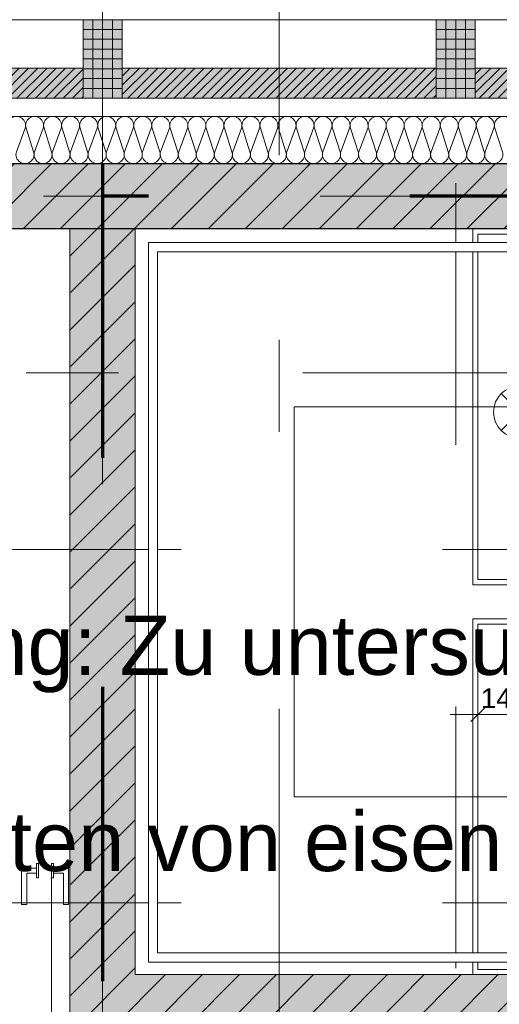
# Model space of a CAD drawing. Header units: metres. Extents: x -45 to 152, y -127 to 99.
# Tile 254 of 256: x -23.27 to -21.43, y -3.09 to 0.68. Entities that reach past the tile are written whole.
import ezdxf

# ---------------------------------------------------------------- set-up
doc = ezdxf.new("R2010")
doc.units = ezdxf.units.M
doc.header["$PDMODE"] = 1
doc.header["$PDSIZE"] = -2
for name, pattern in [('Achsen 01', [5.291531, 3.175, -1.058062, 0.352704, -0.705764]), ('gestrichelt - 01', [2, 1, -1]), ('Raster 01', [2, 1, -1])]:
    doc.linetypes.add(name, pattern=pattern)
doc.layers.get('0').update_dxf_attribs({"lineweight": 25})
for name, color, linetype, lineweight, true_color in [('013_Beton und Stahlbetonarbeiten-000 Sichtbeton-331 tragende Au', 5, 'Continuous', 5, 0x0000ff), ('013_Beton und Stahlbetonarbeiten-000 Sichtbeton-341 tragende In', 5, 'Continuous', 5, 0x0000ff), ('013_Beton und Stahlbetonarbeiten-350 Stahlbeton Treppe Ansicht', 7, 'Continuous', 9, 0xa6a6a6), ('014_Fassadenarbeiten-000 Aufsicht Betonfertigteile', 7, 'Continuous', 9, 0xc0c0c0), ('014_Fassadenarbeiten-330 mineralische Dämmung', 7, 'Continuous', 9, 0x666666), ('AV1-Achsen', 1, 'Achsen 01', 18, 0xff0000), ('AV1-Raster', 7, 'Raster 01', 9, 0xa6a6a6)]:
    doc.layers.add(name, color=color, linetype=linetype, lineweight=lineweight, true_color=true_color)
for name, color, linetype, lineweight in [('013_Beton und Stahlbetonarbeiten-330 Außenwände', 7, 'Continuous', 25), ('013_Beton und Stahlbetonarbeiten-340 Innenwände', 7, 'Continuous', 18), ('014_Fassadenarbeiten-330 Betonfertigteile vertikal', 7, 'Continuous', 9), ('014_Fassadenarbeiten-330 Filtermauerwerk 11.5cm', 7, 'Continuous', 9), ('014_Fassadenarbeiten-330 Mauerwerk 11.5cm', 7, 'Continuous', 9), ('027_Tischlerarbeiten-340 Innentüren', 7, 'Continuous', 9), ('031_Metallbauarbeiten-340 Treppen Geländer', 7, 'Continuous', 9), ('_1.35m (3D)', 7, 'Continuous', 9), ('_GRU (2D)', 7, 'Continuous', 9), ('_Legende (2D)', 7, 'Continuous', 9), ('_OG 2 (2D)', 7, 'Continuous', 9), ('_OG 2 - DS (2D)', 7, 'Continuous', 9), ('AV1-Brandschutzkonzept-Brandschutzkonzept', 7, 'Continuous', 5), ('AV1-Schnitt Achsen', 7, 'Achsen 01', 18), ('Bemaßung-Bemaßung', 7, 'Continuous', 9), ('Keine', 7, 'Continuous', 9)]:
    doc.layers.add(name, color=color, linetype=linetype, lineweight=lineweight)
doc.layers.get('0').freeze()
doc.styles.add('Arial', font='arial.ttf')
doc.styles.add('Arial Narrow', font='ARIALN.TTF')
doc.dimstyles.new('COE 50', dxfattribs={"dimtxt": 126.090495, "dimasz": 0.001414, "dimexe": 0.001, "dimexo": 0.01, "dimgap": 0.001, "dimtad": 1, "dimdec": 3, "dimtxsty": 'Arial', "dimblk": 'VW_SLASH-4', "dimblk1": 'VW_SLASH-4', "dimblk2": 'VW_SLASH-4', "dimcen": 0, "dimadec": 3, "dimazin": 0, "dimtfac": 0.8, "dimtdec": 3, "dimtix": 1, "dimtmove": 0, "dimatfit": 0, "dimldrblk": 'VW_SLASH-3', "dimfxl": 0.002, "dimfxlon": 1, "dimfrac": 2, "dimtolj": 1, "dimarcsym": 0})
doc.dimstyles.new('Treppenhaus 50', dxfattribs={"dimtxt": 126.090495, "dimasz": 0.00106, "dimexe": 0.001, "dimexo": 0.003, "dimgap": 0.0005, "dimtad": 1, "dimdec": 3, "dimtxsty": 'Arial', "dimblk": 'VW_SLASH-1', "dimblk1": 'VW_SLASH-1', "dimblk2": 'VW_SLASH-1', "dimcen": 0, "dimdle": 0.0002, "dimadec": 3, "dimazin": 0, "dimtfac": 1, "dimtdec": 3, "dimtix": 1, "dimtmove": 0, "dimatfit": 0, "dimldrblk": 'VW_FILLEDARROW', "dimfxl": 0.002, "dimfxlon": 1, "dimfrac": 2, "dimtolj": 1, "dimarcsym": 0})
pattern_1 = [(45, (0, 0), (0.01767767, -0.01767767), [])]
pattern_2 = [(-90, (0, 0), (0.0375, 0), [])]
pattern_3 = [(0, (0, 0), (2e-18, -0.0375), [])]
pattern_4 = [(45, (0, 0), (0.07071068, -0.07071068), [0.025, -0.025])]
pattern_5 = [(-135, (0.03106, -0.03313), (0.07071068, -0.07071068), [])]

# ---------------------------------------------------------------- blocks, each defined once
blk = doc.blocks.new('Group-2')
at = {"layer": 'AV1-Raster'}
for p, q in [((-22.95, -22.95), (-22.95, 1.35)), ((-21.6, -22.95), (-21.6, 1.35)), ((1.35, -1.35), (-40.5, -1.35)), ((1.35, -2.7), (-40.5, -2.7))]:
    blk.add_line(p, q, dxfattribs=at)
blk = doc.blocks.new('1.35m (3D)')
at = {"layer": 'AV1-Raster', "color": 7}
blk.add_blockref('Group-2', (0, 0), dxfattribs=at)
blk = doc.blocks.new('Group-6')
at = {"color": 255, "linetype": 'Continuous', "lineweight": 9, "transparency": 33554687}
blk.add_wipeout([(0.2575, 1.0674), (0.2282, 0.9967), (0.1575, 0.9674), (0.0868, 0.9967), (0.0575, 1.0674), (0.0868, 1.1381), (0.1575, 1.1674), (0.2282, 1.1381)], dxfattribs=at).dxf.layer = 'AV1-Brandschutzkonzept-Brandschutzkonzept'
at = {"layer": 'AV1-Brandschutzkonzept-Brandschutzkonzept', "linetype": 'Continuous', "lineweight": 0, "transparency": 33554687}
h = blk.add_hatch(color=92, dxfattribs=at)
edge = h.paths.add_edge_path()
edge.add_line((0.1575, 1.0674), (0.2282, 0.9967))
edge.add_arc((0.1575, 1.0674), 0.1, 315, 405)
edge.add_line((0.2282, 1.1381), (0.1575, 1.0674))
at = {"layer": 'AV1-Brandschutzkonzept-Brandschutzkonzept', "color": 92, "linetype": 'Continuous', "lineweight": 9, "transparency": 33554687}
for p, q in [((0.0868, 0.9967), (0.2282, 1.1381)), ((0.2282, 0.9967), (0.0868, 1.1381))]:
    blk.add_line(p, q, dxfattribs=at)
at = {"layer": 'AV1-Brandschutzkonzept-Brandschutzkonzept', "color": 92, "linetype": 'Continuous', "lineweight": 9, "transparency": 33554687, "flags": 128}
blk.add_lwpolyline([(0.1575, 1.0674), (0.2282, 0.9967, 0.414214), (0.2282, 1.1381)], format="xyb", close=True, dxfattribs=at)
at = {"layer": 'AV1-Brandschutzkonzept-Brandschutzkonzept', "color": 92, "linetype": 'Continuous', "lineweight": 9, "transparency": 33554687}
blk.add_circle((0.1575, 1.0674), 0.1, dxfattribs=at)
blk = doc.blocks.new('Sicherheitsbeleuchtung')
at = {"layer": 'AV1-Brandschutzkonzept-Brandschutzkonzept', "color": 7, "transparency": 33554687}
blk.add_blockref('Group-6', (0, 0), dxfattribs=at)
blk = doc.blocks.new('OG 2 - DS (2D)')
at = {"layer": 'AV1-Brandschutzkonzept-Brandschutzkonzept', "color": 7}
blk.add_blockref('Sicherheitsbeleuchtung', (-21.5125, -1.8924), dxfattribs=at)
blk = doc.blocks.new('VW_SLASH-1')
at = {"color": 0, "linetype": 'ByBlock', "lineweight": -2, "transparency": 16777216}
blk.add_line((0.189, 0), (-1, 0), dxfattribs=at)
at = {"color": 0, "linetype": 'Continuous', "lineweight": -2, "transparency": 16777216, "flags": 128}
blk.add_lwpolyline([(0.5, 0.5), (-0.5, -0.5)], dxfattribs=at)
blk = doc.blocks.new('*D91')
at = {"layer": '013_Beton und Stahlbetonarbeiten-350 Stahlbeton Treppe Ansicht', "color": 0, "linetype": 'Continuous', "lineweight": -2}
for p, q in [((-21.515, -2.0812), (-21.515, -1.9312)), ((-21.375, -2.0812), (-21.375, -1.9312)), ((-21.568, -1.9812), (-21.621, -1.9812)), ((-21.375, -1.9812), (-21.515, -1.9812)), ((-21.322, -1.9812), (-21.269, -1.9812))]:
    blk.add_line(p, q, dxfattribs=at)
at = {"layer": 'Defpoints', "color": 0}
for p in [(-21.515, -1.9812), (-21.375, -2.7394), (-21.515, -2.955)]:
    blk.add_point(p, dxfattribs=at)
at = {"layer": '013_Beton und Stahlbetonarbeiten-350 Stahlbeton Treppe Ansicht', "color": 0, "lineweight": -2, "xscale": 0.05302001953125, "yscale": 0.05302001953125, "zscale": 0.05302001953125}
blk.add_blockref('VW_SLASH-1', (-21.515, -1.9812), dxfattribs=at)
at = {"layer": '013_Beton und Stahlbetonarbeiten-350 Stahlbeton Treppe Ansicht', "color": 0, "lineweight": -2, "xscale": 0.05302001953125, "yscale": 0.05302001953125, "zscale": 0.05302001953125, "rotation": 180}
blk.add_blockref('VW_SLASH-1', (-21.375, -1.9812), dxfattribs=at)
at = {"layer": '013_Beton und Stahlbetonarbeiten-350 Stahlbeton Treppe Ansicht', "color": 0, "lineweight": 9, "insert": (-21.445, -1.9182), "char_height": 0.07565, "attachment_point": 5, "style": 'Arial'}
blk.add_mtext('\\A1;14', dxfattribs=at)
blk = doc.blocks.new('VW_FILLEDARROW')
at = {"color": 0, "linetype": 'Continuous', "lineweight": 5, "transparency": 16777216, "flags": 128}
blk.add_lwpolyline([(-2.994, 0.802), (0, 0), (-2.994, -0.802)], close=True, dxfattribs=at)
blk = doc.blocks.new('COE - Innentür 1.20 _ 0.15')
at = {"layer": '027_Tischlerarbeiten-340 Innentüren', "color": 253, "linetype": 'gestrichelt - 01', "lineweight": 9, "transparency": 33554687, "flags": 128}
for points in [[(-0.0575, 1.0775), (-0.0775, 1.0775), (-0.0775, 1.115), (-0.1975, 1.115), (-0.1975, 1.135), (-0.0575, 1.135)], [(-1.055, 1.07), (0.015, 1.07), (0.015, 1.02), (-1.055, 1.02)], [(-0.095, 1.07), (-0.095, 1.0775), (-0.04, 1.0775), (-0.04, 1.07)], [(-0.095, 1.0125), (-0.095, 1.02), (-0.04, 1.02), (-0.04, 1.0125)], [(-0.0575, 1.0125), (-0.0775, 1.0125), (-0.0775, 0.975), (-0.1975, 0.975), (-0.1975, 0.955), (-0.0575, 0.955)]]:
    blk.add_lwpolyline(points, close=True, dxfattribs=at)
at = {"layer": '027_Tischlerarbeiten-340 Innentüren', "color": 253, "linetype": 'gestrichelt - 01', "lineweight": 9, "transparency": 33554687}
blk.add_arc((-1.0575, 1.0775), 1.0725, 269.5581, 356.6163, dxfattribs=at)
at = {"color": 255}
for points in [[(-1.2, 1.14), (-1.08, 1.14), (-1.08, 1.115), (-1.2, 1.115)], [(-1.2, -0.035), (-1.08, -0.035), (-1.08, -0.06), (-1.2, -0.06)]]:
    blk.add_wipeout(points, dxfattribs=at).dxf.layer = '027_Tischlerarbeiten-340 Innentüren'
at = {"layer": '027_Tischlerarbeiten-340 Innentüren', "flags": 128}
for points in [[(-1.2, 1.14), (-1.08, 1.14), (-1.08, 1.115), (-1.2, 1.115)], [(-1.2, -0.035), (-1.08, -0.035), (-1.08, -0.06), (-1.2, -0.06)]]:
    blk.add_lwpolyline(points, close=True, dxfattribs=at)
at = {"color": 255}
blk.add_wipeout([(-1.065, 0), (-1.125, 0), (-1.125, 0.015), (-1.215, 0.015), (-1.215, -0.035), (-1.065, -0.035)], dxfattribs=at).dxf.layer = '027_Tischlerarbeiten-340 Innentüren'
at = {"layer": '027_Tischlerarbeiten-340 Innentüren', "flags": 128}
blk.add_lwpolyline([(-1.065, 0), (-1.125, 0), (-1.125, 0.015), (-1.215, 0.015), (-1.215, -0.035), (-1.065, -0.035)], close=True, dxfattribs=at)
at = {"color": 255}
blk.add_wipeout([(-1.065, 1.075), (-1.065, 0.005), (-1.115, 0.005), (-1.115, 1.075)], dxfattribs=at).dxf.layer = '027_Tischlerarbeiten-340 Innentüren'
at = {"layer": '027_Tischlerarbeiten-340 Innentüren', "flags": 128}
blk.add_lwpolyline([(-1.065, 1.075), (-1.065, 0.005), (-1.115, 0.005), (-1.115, 1.075)], close=True, dxfattribs=at)
at = {"color": 255}
for points in [[(-1.065, 1.08), (-1.125, 1.08), (-1.125, 1.065), (-1.215, 1.065), (-1.215, 1.115), (-1.065, 1.115)], [(-1.1225, 0.0775), (-1.1225, 0.0975), (-1.16, 0.0975), (-1.16, 0.2175), (-1.18, 0.2175), (-1.18, 0.0775)], [(-1.0575, 0.0775), (-1.0575, 0.0975), (-1.02, 0.0975), (-1.02, 0.2175), (-1, 0.2175), (-1, 0.0775)]]:
    blk.add_wipeout(points, dxfattribs=at).dxf.layer = '027_Tischlerarbeiten-340 Innentüren'
at = {"layer": '027_Tischlerarbeiten-340 Innentüren', "flags": 128}
for points in [[(-1.065, 1.08), (-1.125, 1.08), (-1.125, 1.065), (-1.215, 1.065), (-1.215, 1.115), (-1.065, 1.115)], [(-1.1225, 0.0775), (-1.1225, 0.0975), (-1.16, 0.0975), (-1.16, 0.2175), (-1.18, 0.2175), (-1.18, 0.0775)], [(-1.0575, 0.0775), (-1.0575, 0.0975), (-1.02, 0.0975), (-1.02, 0.2175), (-1, 0.2175), (-1, 0.0775)]]:
    blk.add_lwpolyline(points, close=True, dxfattribs=at)
at = {"color": 255}
for points in [[(-1.05, 1.0775), (-1.0522, 1.0722), (-1.0575, 1.07), (-1.0628, 1.0722), (-1.065, 1.0775), (-1.0628, 1.0828), (-1.0575, 1.085), (-1.0522, 1.0828)], [(-1.1225, 0.115), (-1.115, 0.115), (-1.115, 0.06), (-1.1225, 0.06)], [(-1.065, 0.115), (-1.0575, 0.115), (-1.0575, 0.06), (-1.065, 0.06)]]:
    blk.add_wipeout(points, dxfattribs=at).dxf.layer = '027_Tischlerarbeiten-340 Innentüren'
at = {"layer": '027_Tischlerarbeiten-340 Innentüren', "flags": 128}
for points in [[(-1.1225, 0.115), (-1.115, 0.115), (-1.115, 0.06), (-1.1225, 0.06)], [(-1.065, 0.115), (-1.0575, 0.115), (-1.0575, 0.06), (-1.065, 0.06)]]:
    blk.add_lwpolyline(points, close=True, dxfattribs=at)
at = {"layer": '027_Tischlerarbeiten-340 Innentüren'}
blk.add_circle((-1.0575, 1.0775), 0.0075, dxfattribs=at)
blk = doc.blocks.new('Group-190')
at = {"layer": '014_Fassadenarbeiten-330 mineralische Dämmung', "transparency": 33554687, "flags": 128}
blk.add_lwpolyline([(0.26, 21.3849, 1.372583), (0.26, 21.4505), (0.17, 21.4215, -1.372995), (0.17, 21.4871), (0.26, 21.4538, 1.372583), (0.26, 21.5194), (0.17, 21.4905, -1.372995), (0.17, 21.5561), (0.26, 21.5228, 1.372583), (0.26, 21.5884), (0.17, 21.5594, -1.372995), (0.17, 21.625), (0.26, 21.5917, 1.372583), (0.26, 21.6573), (0.17, 21.6284, -1.372995), (0.17, 21.694), (0.26, 21.6607, 1.372583), (0.26, 21.7263), (0.17, 21.6973, -1.372995), (0.17, 21.7629), (0.26, 21.7296, 1.372583), (0.26, 21.7952), (0.17, 21.7663, -1.372995), (0.17, 21.8318), (0.26, 21.7986, 1.372583), (0.26, 21.8641), (0.17, 21.8352, -1.372995), (0.17, 21.9008), (0.26, 21.8675, 1.372583), (0.26, 21.9331), (0.17, 21.9042, -1.372995), (0.17, 21.9697), (0.26, 21.9365, 1.372583), (0.26, 22.002), (0.17, 21.9731, -1.372995), (0.17, 22.0387), (0.26, 22.0054, 1.372583), (0.26, 22.071), (0.17, 22.0421, -1.372995), (0.17, 22.1076), (0.26, 22.0744, 1.372583), (0.26, 22.1399), (0.17, 22.111, -1.372995), (0.17, 22.1766), (0.26, 22.1433, 1.372583), (0.26, 22.2089), (0.17, 22.1799, -1.372995), (0.17, 22.2455), (0.26, 22.2122, 1.372583), (0.26, 22.2778), (0.17, 22.2489, -1.372995), (0.17, 22.3145), (0.26, 22.2812, 1.372583), (0.26, 22.3468), (0.17, 22.3178, -1.372995), (0.17, 22.3834), (0.26, 22.3501, 1.372583), (0.26, 22.4157), (0.17, 22.3868, -1.372995), (0.17, 22.4523), (0.26, 22.4191, 1.372583), (0.26, 22.4846), (0.17, 22.4557, -1.372995), (0.17, 22.5213), (0.26, 22.488, 1.372583), (0.26, 22.5536), (0.17, 22.5247, -1.372995), (0.17, 22.5902), (0.26, 22.557, 1.372583), (0.26, 22.6225), (0.17, 22.5936, -1.372995), (0.17, 22.6592), (0.26, 22.6259, 1.372583), (0.26, 22.6915), (0.17, 22.6626, -1.372995), (0.17, 22.7281), (0.26, 22.6949, 1.372583), (0.26, 22.7604), (0.17, 22.7315, -1.372995), (0.17, 22.7971), (0.26, 22.7638, 1.372583), (0.26, 22.8294), (0.17, 22.8004, -1.372995), (0.17, 22.866), (0.26, 22.8327, 1.372583), (0.26, 22.8983), (0.17, 22.8694, -1.372995), (0.17, 22.935), (0.26, 22.9017, 1.372583), (0.26, 22.9673), (0.17, 22.9383, -1.372995), (0.17, 23.0039), (0.26, 22.9706, 1.372583), (0.26, 23.0362), (0.17, 23.0073, -1.372995), (0.17, 23.0728), (0.26, 23.0396, 1.372583), (0.26, 23.1051), (0.17, 23.0762, -1.372995), (0.17, 23.1418), (0.26, 23.1085, 1.372583), (0.26, 23.1741), (0.17, 23.1452, -1.372995), (0.17, 23.2107), (0.26, 23.1775, 1.372583), (0.26, 23.243), (0.17, 23.2141, -1.372995), (0.17, 23.2797), (0.26, 23.2464, 1.372583), (0.26, 23.312)], format="xyb", dxfattribs=at)
blk = doc.blocks.new('Group-191')
at = {"layer": '014_Fassadenarbeiten-330 mineralische Dämmung', "transparency": 33554687}
blk.add_blockref('Group-190', (0, 0), dxfattribs=at)
blk = doc.blocks.new('Parametric Object-26')
at = {"layer": '014_Fassadenarbeiten-330 mineralische Dämmung', "color": 7, "transparency": 33554687}
blk.add_blockref('Group-191', (0, 0), dxfattribs=at)
at = {"layer": '014_Fassadenarbeiten-330 mineralische Dämmung', "color": 0, "flags": 1}
for tag in ['IFC_UUID', 'instanceID', 'prm0_name', 'prm0_type', 'prm0_value', 'prm1_name', 'prm1_type', 'prm1_value', 'prm2_name', 'prm2_type', 'prm2_value', 'prm3_name', 'prm3_type', 'prm3_value', 'prm4_name', 'prm4_type', 'prm4_value', 'prm5_name', 'prm5_type', 'prm5_value', 'prm6_name', 'prm6_type', 'prm6_value']:
    blk.add_attdef(tag, (-39.455, 0.1154), '', height=0.00018, dxfattribs=at)
blk = doc.blocks.new('VW_SLASH-4')
at = {"color": 0, "linetype": 'ByBlock', "lineweight": -2, "transparency": 16777216}
blk.add_line((0, 0), (-1, 0), dxfattribs=at)
at = {"color": 0, "linetype": 'Continuous', "lineweight": 15, "transparency": 16777216, "flags": 128}
blk.add_lwpolyline([(0.5, 0.5), (-0.5, -0.5)], dxfattribs=at)
blk = doc.blocks.new('*D451')
at = {"layer": 'Bemaßung-Bemaßung', "color": 0, "lineweight": -2}
for p, q in [((-28.35, 3.575), (-28.35, 3.725)), ((-22.95, 3.575), (-22.95, 3.725)), ((-23.0207, 3.675), (-28.2793, 3.675))]:
    blk.add_line(p, q, dxfattribs=at)
at = {"layer": 'Defpoints', "color": 0}
for p in [(-28.35, 3.675), (-28.35, 0), (-22.95, 0)]:
    blk.add_point(p, dxfattribs=at)
at = {"layer": 'Bemaßung-Bemaßung', "color": 0, "lineweight": -2, "xscale": 0.070693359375, "yscale": 0.070693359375, "zscale": 0.070693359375, "rotation": 180}
blk.add_blockref('VW_SLASH-4', (-28.35, 3.675), dxfattribs=at)
at = {"layer": 'Bemaßung-Bemaßung', "color": 0, "lineweight": -2, "xscale": 0.070693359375, "yscale": 0.070693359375, "zscale": 0.070693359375}
blk.add_blockref('VW_SLASH-4', (-22.95, 3.675), dxfattribs=at)
at = {"layer": 'Bemaßung-Bemaßung', "color": 0, "insert": (-25.65, 3.7856), "char_height": 0.10087, "attachment_point": 5, "style": 'Arial'}
blk.add_mtext('\\A1;5,40', dxfattribs=at)
blk = doc.blocks.new('VW_SLASH-3')
at = {"color": 0, "linetype": 'ByBlock', "lineweight": -2, "transparency": 16777216}
blk.add_line((0, 0), (-1, 0), dxfattribs=at)
at = {"color": 0, "linetype": 'Continuous', "lineweight": 15, "transparency": 16777216, "flags": 128}
blk.add_lwpolyline([(0.5, 0.5), (-0.5, -0.5)], dxfattribs=at)
blk = doc.blocks.new('*D452')
at = {"layer": 'Bemaßung-Bemaßung', "color": 0, "lineweight": -2}
for p, q in [((-22.95, 3.575), (-22.95, 3.725)), ((-16.2, 3.575), (-16.2, 3.725)), ((-16.2707, 3.675), (-22.8793, 3.675))]:
    blk.add_line(p, q, dxfattribs=at)
at = {"layer": 'Defpoints', "color": 0}
for p in [(-22.95, 3.675), (-22.95, 0), (-16.2, 0)]:
    blk.add_point(p, dxfattribs=at)
at = {"layer": 'Bemaßung-Bemaßung', "color": 0, "lineweight": -2, "xscale": 0.070693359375, "yscale": 0.070693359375, "zscale": 0.070693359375, "rotation": 180}
blk.add_blockref('VW_SLASH-4', (-22.95, 3.675), dxfattribs=at)
at = {"layer": 'Bemaßung-Bemaßung', "color": 0, "lineweight": -2, "xscale": 0.070693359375, "yscale": 0.070693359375, "zscale": 0.070693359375}
blk.add_blockref('VW_SLASH-4', (-16.2, 3.675), dxfattribs=at)
at = {"layer": 'Bemaßung-Bemaßung', "color": 0, "insert": (-19.575, 3.7856), "char_height": 0.10087, "attachment_point": 5, "style": 'Arial'}
blk.add_mtext('\\A1;6,75', dxfattribs=at)
blk = doc.blocks.new('*D704')
at = {"layer": 'Bemaßung-Bemaßung', "color": 0, "lineweight": -2}
for p, q in [((-26.25, 1.575), (-26.25, 1.725)), ((-23.075, 1.575), (-23.075, 1.725)), ((-23.1457, 1.675), (-26.1793, 1.675))]:
    blk.add_line(p, q, dxfattribs=at)
at = {"layer": 'Defpoints', "color": 0}
for p in [(-26.25, 1.675), (-26.25, -0.125), (-23.075, -0.125)]:
    blk.add_point(p, dxfattribs=at)
at = {"layer": 'Bemaßung-Bemaßung', "color": 0, "lineweight": -2, "xscale": 0.070693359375, "yscale": 0.070693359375, "zscale": 0.070693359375, "rotation": 180}
blk.add_blockref('VW_SLASH-4', (-26.25, 1.675), dxfattribs=at)
at = {"layer": 'Bemaßung-Bemaßung', "color": 0, "lineweight": -2, "xscale": 0.070693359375, "yscale": 0.070693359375, "zscale": 0.070693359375}
blk.add_blockref('VW_SLASH-4', (-23.075, 1.675), dxfattribs=at)
at = {"layer": 'Bemaßung-Bemaßung', "color": 0, "insert": (-24.6625, 1.8024), "char_height": 0.100872, "attachment_point": 5, "style": 'Arial'}
blk.add_mtext('\\A1;3,17\\S5^ ;', dxfattribs=at)
blk = doc.blocks.new('*D705')
at = {"layer": 'Bemaßung-Bemaßung', "color": 0, "lineweight": -2}
for p, q in [((-23.075, 1.575), (-23.075, 1.725)), ((-22.825, 1.575), (-22.825, 1.725)), ((-22.8957, 1.675), (-23.0043, 1.675))]:
    blk.add_line(p, q, dxfattribs=at)
at = {"layer": 'Defpoints', "color": 0}
for p in [(-23.075, 1.675), (-23.075, -0.125), (-22.825, -0.125)]:
    blk.add_point(p, dxfattribs=at)
at = {"layer": 'Bemaßung-Bemaßung', "color": 0, "lineweight": -2, "xscale": 0.070693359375, "yscale": 0.070693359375, "zscale": 0.070693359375, "rotation": 180}
blk.add_blockref('VW_SLASH-4', (-23.075, 1.675), dxfattribs=at)
at = {"layer": 'Bemaßung-Bemaßung', "color": 0, "lineweight": -2, "xscale": 0.070693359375, "yscale": 0.070693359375, "zscale": 0.070693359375}
blk.add_blockref('VW_SLASH-4', (-22.825, 1.675), dxfattribs=at)
at = {"layer": 'Bemaßung-Bemaßung', "color": 0, "insert": (-22.95, 1.7765), "char_height": 0.10087, "attachment_point": 5, "style": 'Arial'}
blk.add_mtext('\\A1;25', dxfattribs=at)
blk = doc.blocks.new('*D706')
at = {"layer": 'Bemaßung-Bemaßung', "color": 0, "lineweight": -2}
for p, q in [((-22.825, 1.575), (-22.825, 1.725)), ((-17.875, 1.575), (-17.875, 1.725)), ((-17.9457, 1.675), (-22.7543, 1.675))]:
    blk.add_line(p, q, dxfattribs=at)
at = {"layer": 'Defpoints', "color": 0}
for p in [(-22.825, 1.675), (-22.825, -0.125), (-17.875, -2.975)]:
    blk.add_point(p, dxfattribs=at)
at = {"layer": 'Bemaßung-Bemaßung', "color": 0, "lineweight": -2, "xscale": 0.070693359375, "yscale": 0.070693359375, "zscale": 0.070693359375, "rotation": 180}
blk.add_blockref('VW_SLASH-4', (-22.825, 1.675), dxfattribs=at)
at = {"layer": 'Bemaßung-Bemaßung', "color": 0, "lineweight": -2, "xscale": 0.070693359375, "yscale": 0.070693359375, "zscale": 0.070693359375}
blk.add_blockref('VW_SLASH-4', (-17.875, 1.675), dxfattribs=at)
at = {"layer": 'Bemaßung-Bemaßung', "color": 0, "insert": (-20.35, 1.7856), "char_height": 0.10087, "attachment_point": 5, "style": 'Arial'}
blk.add_mtext('\\A1;4,95', dxfattribs=at)
blk = doc.blocks.new('Group-616')
at = {"color": 255, "linetype": 'Continuous', "lineweight": 9}
blk.add_wipeout([(-22.74, -0.2117), (-21.375, -0.2117), (-21.375, -0.1767), (-22.775, -0.1767), (-22.775, -2.9267), (-21.085, -2.9267), (-21.085, -2.8917), (-22.74, -2.8917)], dxfattribs=at).dxf.layer = '031_Metallbauarbeiten-340 Treppen Geländer'
at = {"layer": '031_Metallbauarbeiten-340 Treppen Geländer', "color": 253, "linetype": 'Continuous', "lineweight": 9, "flags": 128}
blk.add_lwpolyline([(-22.74, -0.2117), (-21.375, -0.2117), (-21.375, -0.1767), (-22.775, -0.1767), (-22.775, -2.9267), (-21.085, -2.9267), (-21.085, -2.8917), (-22.74, -2.8917)], close=True, dxfattribs=at)
blk = doc.blocks.new('Legende (2D)')
at = {"layer": 'Keine', "color": 253, "transparency": 33554687, "insert": (-26.3032, -0.5731), "char_height": 0.252181, "attachment_point": 1, "line_spacing_factor": 0.966594, "style": 'Arial Narrow'}
blk.add_mtext('Kampfmittelbeseitigung', dxfattribs=at)
at = {"layer": 'Keine', "color": 7, "transparency": 33554687, "char_height": 0.226963, "attachment_point": 4, "line_spacing_factor": 0.969122, "style": 'Arial'}
for s, insert in [('Kampfmittelsondierung: Zu untersuchende Fläche', (-26.3032, -1.75)), ('3 m-Bereich freizuhalten von eisenhaltigen Gegenständen', (-26.3032, -2.5))]:
    blk.add_mtext(s, dxfattribs=dict(at, insert=insert))
blk = doc.blocks.new('Group-733')
at = {"layer": 'AV1-Achsen'}
blk.add_line((-22.95, -26.5), (-22.95, 4.9), dxfattribs=at)
blk = doc.blocks.new('Group-737')
at = {"layer": 'AV1-Achsen'}
blk.add_line((-43.2844, 0), (4.2656, 0), dxfattribs=at)
blk = doc.blocks.new('Group-744')
at = {"layer": 'AV1-Schnitt Achsen'}
blk.add_line((-43.35, -0.675), (4.2, -0.675), dxfattribs=at)
blk = doc.blocks.new('Group-748')
at = {"layer": 'AV1-Schnitt Achsen'}
blk.add_line((-22.275, -26.3), (-22.275, 4.7), dxfattribs=at)
blk = doc.blocks.new('GRU (2D)')
at = {"layer": 'AV1-Achsen', "color": 7}
for name in ['Group-733', 'Group-737']:
    blk.add_blockref(name, (0, 0), dxfattribs=at)
at = {"layer": 'AV1-Schnitt Achsen', "color": 7}
for name in ['Group-748', 'Group-744']:
    blk.add_blockref(name, (0, 0), dxfattribs=at)
blk = doc.blocks.new('Group-33')
at = {"layer": '013_Beton und Stahlbetonarbeiten-350 Stahlbeton Treppe Ansicht', "linetype": 'Continuous'}
for p, q in [((-17.755, -0.145), (-21.515, -0.145)), ((-19.635, -2.955), (-21.515, -2.955))]:
    blk.add_line(p, q, dxfattribs=at)
at = {"layer": '013_Beton und Stahlbetonarbeiten-350 Stahlbeton Treppe Ansicht', "color": 252, "linetype": 'Continuous', "true_color": 0x888888}
for p, q in [((-21.515, -0.145), (-21.515, -1.465)), ((-21.515, -1.465), (-17.755, -1.465)), ((-21.515, -1.635), (-19.055, -1.635)), ((-21.515, -1.635), (-21.515, -2.955))]:
    blk.add_line(p, q, dxfattribs=at)
at = {"layer": '013_Beton und Stahlbetonarbeiten-350 Stahlbeton Treppe Ansicht', "linetype": 'Continuous', "flags": 128}
for points in [[(-21.535, -2.975), (-21.535, -1.615), (-21.395, -1.615), (-21.395, -1.485), (-21.535, -1.485), (-21.535, -0.125)], [(-18.185, -0.805), (-22.2172, -0.805), (-22.2172, -2.295), (-19.345, -2.295)]]:
    blk.add_lwpolyline(points, dxfattribs=at)
at = {"layer": '013_Beton und Stahlbetonarbeiten-350 Stahlbeton Treppe Ansicht', "color": 7, "linetype": 'Continuous', "lineweight": 9}
dim = blk.add_linear_dim(base=(-21.515, -1.9812, -3.29), p1=(-21.375, -2.7394, -3.29), p2=(-21.515, -2.955, -3.29), text='14', dimstyle='Treppenhaus 50', override={"dimtxt": 0.075654, "dimasz": 0.05302, "dimexe": 0.05, "dimgap": 0.025, "dimpost": '<>', "dimtxsty": 'Arial', "dimdle": 0.01, "dimtmove": 2, "dimfxl": 0.1}, dxfattribs=at)
dim.commit()
dim.dimension.update_dxf_attribs({"geometry": '*D91', "text_midpoint": (-21.445, -1.9182, -3.29)})
blk = doc.blocks.new('OG 2 (2D)')
at = {"layer": '014_Fassadenarbeiten-330 Betonfertigteile vertikal', "linetype": 'Continuous', "lineweight": 0}
for points in [[(-22.875, 0.675), (-23.025, 0.675), (-23.025, 0.375), (-22.875, 0.375)], [(-21.525, 0.675), (-21.675, 0.675), (-21.675, 0.375), (-21.525, 0.375)]]:
    blk.add_hatch(color=9, dxfattribs=at).paths.add_polyline_path(points)
at = {"layer": '014_Fassadenarbeiten-330 Betonfertigteile vertikal', "linetype": 'Continuous', "lineweight": 9}
h = blk.add_hatch(dxfattribs=at)
h.set_pattern_fill('Stahlbetonfertigteil', color=8, style=0, pattern_type=2)
h.set_pattern_definition(pattern_2)
h.paths.add_polyline_path([(-22.875, 0.675), (-23.025, 0.675), (-23.025, 0.375), (-22.875, 0.375)])
at = {"layer": '014_Fassadenarbeiten-330 Betonfertigteile vertikal', "linetype": 'Continuous', "lineweight": 13}
h = blk.add_hatch(dxfattribs=at)
h.set_pattern_fill('Stahlbetonfertigteil-1', color=8, style=0, pattern_type=2)
h.set_pattern_definition(pattern_3)
h.paths.add_polyline_path([(-22.875, 0.675), (-23.025, 0.675), (-23.025, 0.375), (-22.875, 0.375)])
at = {"layer": '014_Fassadenarbeiten-330 Betonfertigteile vertikal', "linetype": 'Continuous', "lineweight": 9}
h = blk.add_hatch(dxfattribs=at)
h.set_pattern_fill('Stahlbetonfertigteil', color=8, style=0, pattern_type=2)
h.set_pattern_definition(pattern_2)
h.paths.add_polyline_path([(-21.525, 0.675), (-21.675, 0.675), (-21.675, 0.375), (-21.525, 0.375)])
at = {"layer": '014_Fassadenarbeiten-330 Betonfertigteile vertikal', "linetype": 'Continuous', "lineweight": 13}
h = blk.add_hatch(dxfattribs=at)
h.set_pattern_fill('Stahlbetonfertigteil-1', color=8, style=0, pattern_type=2)
h.set_pattern_definition(pattern_3)
h.paths.add_polyline_path([(-21.525, 0.675), (-21.675, 0.675), (-21.675, 0.375), (-21.525, 0.375)])
at = {"layer": '014_Fassadenarbeiten-330 Filtermauerwerk 11.5cm', "linetype": 'Continuous', "lineweight": 0, "true_color": 0xd19783}
blk.add_hatch(color=33, dxfattribs=at).paths.add_polyline_path([(-23.025, 0.49), (-23.025, 0.375), (-24.225, 0.375), (-24.225, 0.49)])
at = {"layer": '014_Fassadenarbeiten-330 Filtermauerwerk 11.5cm', "linetype": 'Continuous', "lineweight": 9}
h = blk.add_hatch(dxfattribs=at)
h.set_pattern_fill('Mauerwerk Münster', color=8, style=0, pattern_type=2)
h.set_pattern_definition(pattern_1)
h.paths.add_polyline_path([(-23.025, 0.49), (-23.025, 0.375), (-24.225, 0.375), (-24.225, 0.49)])
at = {"layer": '014_Fassadenarbeiten-330 Mauerwerk 11.5cm', "linetype": 'Continuous', "lineweight": 0, "true_color": 0xd19783}
for points in [[(-22.875, 0.375), (-22.875, 0.49), (-21.675, 0.49), (-21.675, 0.375)], [(-21.525, 0.375), (-21.525, 0.49), (-20.325, 0.49), (-20.325, 0.375)]]:
    blk.add_hatch(color=33, dxfattribs=at).paths.add_polyline_path(points)
at = {"layer": '014_Fassadenarbeiten-330 Mauerwerk 11.5cm', "linetype": 'Continuous', "lineweight": 9}
h = blk.add_hatch(dxfattribs=at)
h.set_pattern_fill('Mauerwerk Münster', color=8, style=0, pattern_type=2)
h.set_pattern_definition(pattern_1)
h.paths.add_polyline_path([(-22.875, 0.375), (-22.875, 0.49), (-21.675, 0.49), (-21.675, 0.375)])
h = blk.add_hatch(dxfattribs=at)
h.set_pattern_fill('Mauerwerk Münster', color=8, style=0, pattern_type=2)
h.set_pattern_definition(pattern_1)
h.paths.add_polyline_path([(-21.525, 0.375), (-21.525, 0.49), (-20.325, 0.49), (-20.325, 0.375)])
at = {"layer": '014_Fassadenarbeiten-000 Aufsicht Betonfertigteile', "flags": 128}
blk.add_lwpolyline([(-39.4623, 0.305), (-16.125, 0.305), (-16.125, 0.675), (-39.825, 0.675)], close=True, dxfattribs=at)
at = {"layer": '014_Fassadenarbeiten-330 Betonfertigteile vertikal', "flags": 128}
for points in [[(-22.875, 0.675), (-23.025, 0.675), (-23.025, 0.375), (-22.875, 0.375)], [(-21.525, 0.675), (-21.675, 0.675), (-21.675, 0.375), (-21.525, 0.375)]]:
    blk.add_lwpolyline(points, close=True, dxfattribs=at)
at = {"layer": '014_Fassadenarbeiten-330 Filtermauerwerk 11.5cm', "flags": 128}
blk.add_lwpolyline([(-23.025, 0.49), (-23.025, 0.375), (-24.225, 0.375), (-24.225, 0.49)], close=True, dxfattribs=at)
at = {"layer": '014_Fassadenarbeiten-330 Mauerwerk 11.5cm', "flags": 128}
for points in [[(-22.875, 0.375), (-22.875, 0.49), (-21.675, 0.49), (-21.675, 0.375)], [(-21.525, 0.375), (-21.525, 0.49), (-20.325, 0.49), (-20.325, 0.375)]]:
    blk.add_lwpolyline(points, close=True, dxfattribs=at)
at = {"layer": 'AV1-Brandschutzkonzept-Brandschutzkonzept', "color": 14, "linetype": 'gestrichelt - 01', "lineweight": 70, "transparency": 33554687}
for p, q in [((-22.95, 0.125), (-22.95, -3.1)), ((-18.775, 0), (-22.95, 0)), ((-22.95, 0), (-22.95, -3.1))]:
    blk.add_line(p, q, dxfattribs=at)
at = {"layer": '013_Beton und Stahlbetonarbeiten-350 Stahlbeton Treppe Ansicht', "color": 7}
blk.add_blockref('Group-33', (0, 0), dxfattribs=at)
at = {"layer": '014_Fassadenarbeiten-330 mineralische Dämmung', "rotation": 90}
blk.add_blockref('Parametric Object-26', (0, 0), dxfattribs=at)
at = {"layer": '027_Tischlerarbeiten-340 Innentüren', "color": 7, "xscale": -1, "rotation": 270}
blk.add_blockref('COE - Innentür 1.20 _ 0.15', (-24.215, -2.51), dxfattribs=at)
at = {"layer": 'Bemaßung-Bemaßung', "color": 1}
for p1, p2, text, picture, middle in [((-22.95, 0), (-28.35, 0), '5,40', '*D451', (-25.65, 3.7856)), ((-16.2, 0), (-22.95, 0), '6,75', '*D452', (-19.575, 3.7856))]:
    dim = blk.add_aligned_dim(p1=p1, p2=p2, distance=-3.675, text=text, dimstyle='COE 50', override={"dimtxt": 0.100872, "dimasz": 0.070693, "dimexe": 0.05, "dimgap": 0.05, "dimpost": '<>', "dimtxsty": 'Arial', "dimtmove": 2, "dimfxl": 0.1}, dxfattribs=at)
    dim.commit()
    dim.dimension.update_dxf_attribs({"geometry": picture, "text_midpoint": middle})
at = {"layer": 'Bemaßung-Bemaßung'}
for base, p1, p2, text, picture, middle in [((-26.25, 1.675), (-23.075, -0.125), (-26.25, -0.125), '3,17\\S5^ ;', '*D704', (-24.6625, 1.8024)), ((-23.075, 1.675), (-22.825, -0.125), (-23.075, -0.125), '25', '*D705', (-22.95, 1.7765))]:
    dim = blk.add_linear_dim(base=base, p1=p1, p2=p2, text=text, dimstyle='COE 50', override={"dimtxt": 0.100872, "dimasz": 0.070693, "dimexe": 0.05, "dimgap": 0.05, "dimpost": '<>', "dimtxsty": 'Arial', "dimtmove": 2, "dimfxl": 0.1}, dxfattribs=at)
    dim.commit()
    dim.dimension.update_dxf_attribs({"geometry": picture, "text_midpoint": middle})
at = {"layer": '013_Beton und Stahlbetonarbeiten-000 Sichtbeton-341 tragende In', "linetype": 'Continuous', "lineweight": 0}
blk.add_hatch(color=30, dxfattribs=at).paths.add_polyline_path([(-17.875, -3.725), (-17.875, -2.975), (-22.825, -2.975), (-22.825, -0.125), (-22.875, -0.075), (-22.875, -3.025), (-17.925, -3.025), (-17.925, -3.675)])
at = {"layer": '013_Beton und Stahlbetonarbeiten-330 Außenwände', "linetype": 'Continuous', "lineweight": 0, "true_color": 0xc0c0c0}
blk.add_hatch(color=9, dxfattribs=at).paths.add_polyline_path([(-39.275, 0.125), (-18.775, 0.125), (-18.775, -0.125), (-39.025, -0.125), (-39.025, -5.525), (-39.275, -5.525)])
at = {"layer": '013_Beton und Stahlbetonarbeiten-330 Außenwände', "linetype": 'Continuous', "lineweight": 13}
h = blk.add_hatch(dxfattribs=at)
h.set_pattern_fill('Stahlbeton-1', color=251, style=0, pattern_type=2)
h.set_pattern_definition(pattern_4)
h.paths.add_polyline_path([(-39.275, 0.125), (-18.775, 0.125), (-18.775, -0.125), (-39.025, -0.125), (-39.025, -5.525), (-39.275, -5.525)])
h = blk.add_hatch(dxfattribs=at)
h.set_pattern_fill('Stahlbeton', color=251, style=0, pattern_type=2)
h.set_pattern_definition(pattern_5)
h.paths.add_polyline_path([(-39.275, 0.125), (-18.775, 0.125), (-18.775, -0.125), (-39.025, -0.125), (-39.025, -5.525), (-39.275, -5.525)])
at = {"layer": '013_Beton und Stahlbetonarbeiten-340 Innenwände', "linetype": 'Continuous', "lineweight": 0, "true_color": 0xc0c0c0}
blk.add_hatch(color=9, dxfattribs=at).paths.add_polyline_path([(-16.075, -5.275), (-20.625, -5.275), (-20.625, -3.225), (-18.125, -3.225), (-18.125, -3.725), (-17.875, -3.725), (-17.875, -2.975), (-22.825, -2.975), (-22.825, -0.125), (-23.075, -0.125), (-23.075, -3.725), (-22.825, -3.725), (-22.825, -3.225), (-20.875, -3.225), (-20.875, -5.525), (-16.075, -5.525)])
at = {"layer": '013_Beton und Stahlbetonarbeiten-340 Innenwände', "linetype": 'Continuous', "lineweight": 13}
h = blk.add_hatch(dxfattribs=at)
h.set_pattern_fill('Stahlbeton-1', color=251, style=0, pattern_type=2)
h.set_pattern_definition(pattern_4)
h.paths.add_polyline_path([(-16.075, -5.275), (-20.625, -5.275), (-20.625, -3.225), (-18.125, -3.225), (-18.125, -3.725), (-17.875, -3.725), (-17.875, -2.975), (-22.825, -2.975), (-22.825, -0.125), (-23.075, -0.125), (-23.075, -3.725), (-22.825, -3.725), (-22.825, -3.225), (-20.875, -3.225), (-20.875, -5.525), (-16.075, -5.525)])
h = blk.add_hatch(dxfattribs=at)
h.set_pattern_fill('Stahlbeton', color=251, style=0, pattern_type=2)
h.set_pattern_definition(pattern_5)
h.paths.add_polyline_path([(-16.075, -5.275), (-20.625, -5.275), (-20.625, -3.225), (-18.125, -3.225), (-18.125, -3.725), (-17.875, -3.725), (-17.875, -2.975), (-22.825, -2.975), (-22.825, -0.125), (-23.075, -0.125), (-23.075, -3.725), (-22.825, -3.725), (-22.825, -3.225), (-20.875, -3.225), (-20.875, -5.525), (-16.075, -5.525)])
at = {"layer": '013_Beton und Stahlbetonarbeiten-000 Sichtbeton-331 tragende Au', "color": 30}
blk.add_solid([(-22.875, -0.075), (-22.825, -0.125), (-18.825, -0.075), (-18.775, -0.125)], dxfattribs=at)
at = {"layer": '013_Beton und Stahlbetonarbeiten-330 Außenwände', "flags": 128}
blk.add_lwpolyline([(-39.275, 0.125), (-18.775, 0.125), (-18.775, -0.125), (-39.025, -0.125), (-39.025, -5.525), (-39.275, -5.525)], close=True, dxfattribs=at)
at = {"layer": '013_Beton und Stahlbetonarbeiten-340 Innenwände', "flags": 128}
blk.add_lwpolyline([(-16.075, -5.275), (-20.625, -5.275), (-20.625, -3.225), (-18.125, -3.225), (-18.125, -3.725), (-17.875, -3.725), (-17.875, -2.975), (-22.825, -2.975), (-22.825, -0.125), (-23.075, -0.125), (-23.075, -3.725), (-22.825, -3.725), (-22.825, -3.225), (-20.875, -3.225), (-20.875, -5.525), (-16.075, -5.525)], close=True, dxfattribs=at)
at = {"layer": '014_Fassadenarbeiten-330 mineralische Dämmung', "flags": 128}
blk.add_lwpolyline([(-18.9, 0.305), (-18.9, 0.125), (-39.275, 0.125), (-39.275, -5.4), (-39.455, -5.4), (-39.455, 0.305)], close=True, dxfattribs=at)
at = {"layer": 'Bemaßung-Bemaßung'}
dim = blk.add_linear_dim(base=(-22.825, 1.675), p1=(-17.875, -2.975), p2=(-22.825, -0.125), text='4,95', dimstyle='COE 50', override={"dimtxt": 0.100872, "dimasz": 0.070693, "dimexe": 0.05, "dimgap": 0.05, "dimpost": '<>', "dimtxsty": 'Arial', "dimtmove": 2, "dimfxl": 0.1}, dxfattribs=at)
dim.commit()
dim.dimension.update_dxf_attribs({"geometry": '*D706', "text_midpoint": (-20.35, 1.7856)})
at = {"layer": '031_Metallbauarbeiten-340 Treppen Geländer', "color": 7}
blk.add_blockref('Group-616', (0, 0), dxfattribs=at)

msp = doc.modelspace()

# ---------------------------------------------------------------- block references
at = {"layer": '_1.35m (3D)'}
msp.add_blockref('1.35m (3D)', (0, 0), dxfattribs=at)

# ---------------------------------------------------------------- next in the draw order: block references
at = {"layer": '_OG 2 - DS (2D)'}
msp.add_blockref('OG 2 - DS (2D)', (0, 0), dxfattribs=at)

# ---------------------------------------------------------------- next in the draw order: block references
at = {"layer": '_OG 2 (2D)'}
msp.add_blockref('OG 2 (2D)', (0, 0), dxfattribs=at)

# ---------------------------------------------------------------- next in the draw order: block references
at = {"layer": '_Legende (2D)'}
msp.add_blockref('Legende (2D)', (0, 0), dxfattribs=at)

# ---------------------------------------------------------------- next in the draw order: block references
at = {"layer": '_GRU (2D)'}
msp.add_blockref('GRU (2D)', (0, 0), dxfattribs=at)

doc.saveas('drawing.dxf')
